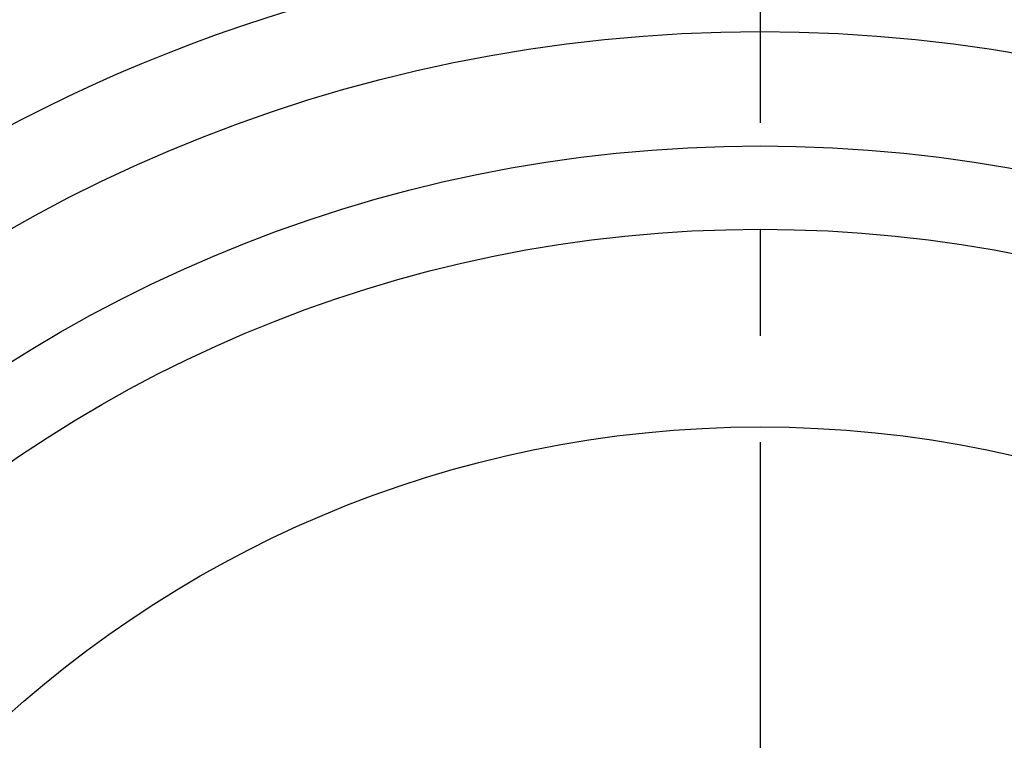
# Model space of a CAD drawing. Extents: x -93 to 221, y -92 to 221.
# Tile 3 of 10: x -24 to 8, y 27 to 50. Entities that reach past the tile are written whole.
import ezdxf

# ---------------------------------------------------------------- set-up
doc = ezdxf.new("R2010")
doc.units = 0
doc.header["$LTSCALE"] = 14
doc.linetypes.add('CENTER', pattern=[2, 1.25, -0.25, 0.25, -0.25])
doc.layers.get('0').update_dxf_attribs({"linetype": 'CONTINUOUS'})
doc.layers.add('CENTER', color=1, linetype='CENTER')

msp = doc.modelspace()

# ---------------------------------------------------------------- linework, layer by layer
for radius in [82.5, 50, 46.241, 43.5, 37]:
    msp.add_circle((0, 0), radius)
msp.add_arc((0, 0), 53, 59.7568, 120.2432)
at = {"layer": 'CENTER'}
msp.add_line((0, 92.5), (0, -92.5), dxfattribs=at)

doc.saveas('drawing.dxf')
